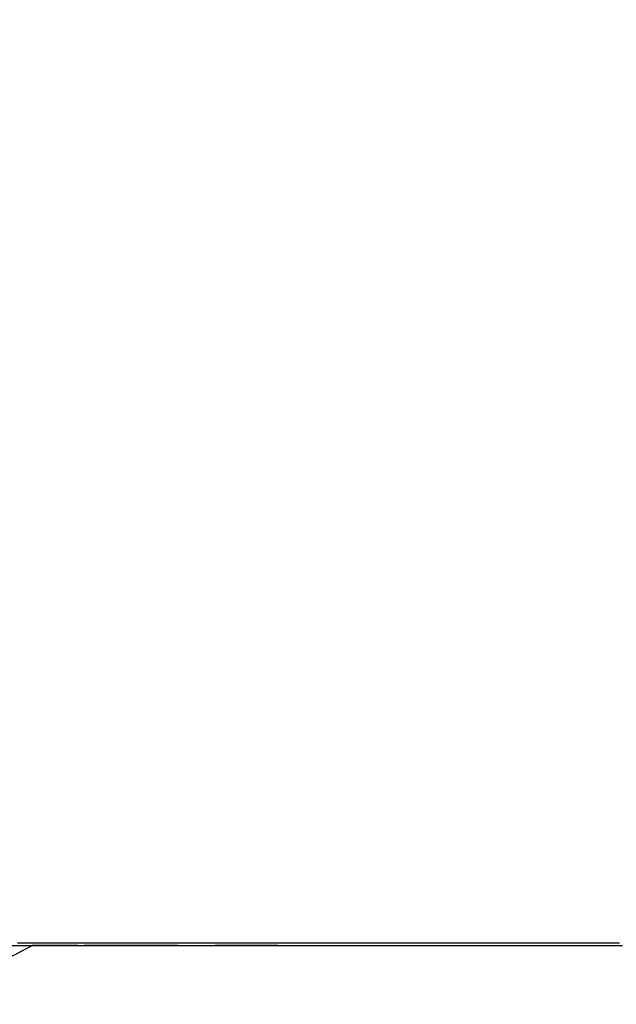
# Model space of a CAD drawing. Header units: millimetres. Extents: x 20 to 26560, y 16 to 18133.
# Tile 8 of 106: x 5434 to 5896, y 6015 to 6776. Entities that reach past the tile are written whole.
import ezdxf

# ---------------------------------------------------------------- set-up
doc = ezdxf.new("R2010")
doc.units = ezdxf.units.MM
doc.header["$LTSCALE"] = 2

msp = doc.modelspace()

# ---------------------------------------------------------------- linework, layer by layer
at = {"color": 7, "linetype": 'Continuous', "lineweight": 25}
for p in [(5357.36, 6015.23), (5479.21, 6060.78)]:
    msp.add_line(p, (5443.94, 6060.78), dxfattribs=at)
at = {"color": 7, "linetype": 'Continuous', "lineweight": 25, "flags": 128}
for points in [[(5419.39, 6060.78), (5434.9, 6060.78), (5442.66, 6060.78), (5458.18, 6060.78), (5465.94, 6060.78), (5481.46, 6060.78), (5489.21, 6060.78), (5496.97, 6060.78), (5512.49, 6060.78), (5520.25, 6060.78), (5535.77, 6060.78), (5543.53, 6060.78), (5559.04, 6060.78), (5566.8, 6060.78), (5582.32, 6060.78), (5590.08, 6060.78), (5597.84, 6060.78), (5613.35, 6060.78), (5621.11, 6060.78), (5636.63, 6060.78), (5644.39, 6060.78), (5659.91, 6060.78), (5667.67, 6060.78), (5675.42, 6060.78), (5690.94, 6060.78), (5698.7, 6060.78), (5714.22, 6060.78), (5721.98, 6060.78), (5737.49, 6060.78), (5745.25, 6060.78), (5753.01, 6060.78), (5768.53, 6060.78), (5776.29, 6060.78), (5791.81, 6060.78), (5799.56, 6060.78), (5815.08, 6060.78), (5822.84, 6060.78), (5838.36, 6060.78), (5846.12, 6060.78), (5853.88, 6060.78), (5869.39, 6060.78), (5877.15, 6060.78), (5892.67, 6060.78), (5900.43, 6060.78)], [(5432.73, 6062.73), (5448.24, 6062.73), (5456, 6062.73), (5471.52, 6062.73), (5479.28, 6062.73), (5487.04, 6062.73), (5502.55, 6062.73), (5510.31, 6062.73), (5525.83, 6062.73), (5533.59, 6062.73), (5549.11, 6062.73), (5556.87, 6062.73), (5564.62, 6062.73), (5580.14, 6062.73), (5587.9, 6062.73), (5603.42, 6062.73), (5611.18, 6062.73), (5626.69, 6062.73), (5634.45, 6062.73), (5642.21, 6062.73), (5657.73, 6062.73), (5665.49, 6062.73), (5681.01, 6062.73), (5688.76, 6062.73), (5704.28, 6062.73), (5712.04, 6062.73), (5719.8, 6062.73), (5735.32, 6062.73), (5743.08, 6062.73), (5758.59, 6062.73), (5766.35, 6062.73), (5781.87, 6062.73), (5789.63, 6062.73), (5805.15, 6062.73), (5812.9, 6062.73), (5820.66, 6062.73), (5836.18, 6062.73), (5843.94, 6062.73), (5859.46, 6062.73), (5867.22, 6062.73), (5882.73, 6062.73), (5890.49, 6062.73), (5898.25, 6062.73)], [(5556.55, 6060.78), (5549.8, 6060.78), (5542.04, 6060.78), (5534.29, 6060.78), (5518.77, 6060.78), (5511.01, 6060.78), (5495.49, 6060.78), (5487.73, 6060.78), (5484.1, 6060.78)], [(5633.9, 6060.78), (5627.39, 6060.78), (5619.63, 6060.78), (5611.87, 6060.78), (5596.36, 6060.78), (5588.6, 6060.78), (5585.34, 6060.78)]]:
    msp.add_lwpolyline(points, dxfattribs=at)
at = {"color": 8, "linetype": 'Continuous', "lineweight": 25}
msp.add_open_spline([(5627.37, 7365.53), (5695.7, 7328.82), (5848.8, 7246.59), (6086.58, 7118.85), (6340.8, 6982.28), (6595, 6845.72), (7113.55, 6567.15), (7547.35, 6334.11), (7896.42, 6146.58)], degree=3, knots=[0, 0, 0, 0, 0.090314, 0.202348, 0.314383, 0.426417, 0.538452, 1, 1, 1, 1], dxfattribs=at)

doc.saveas('drawing.dxf')
